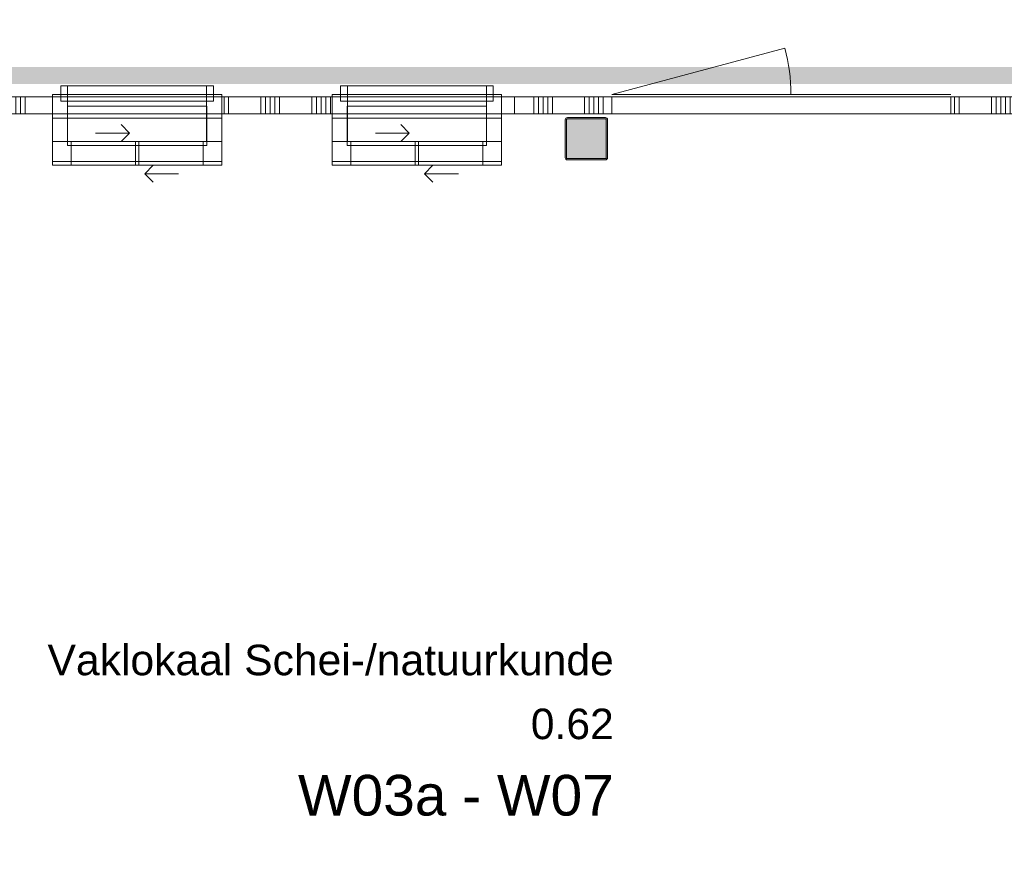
# Model space of a CAD drawing. Header units: millimetres. Extents: x -850 to 154668, y -80411 to 71019.
# Tile 195 of 236: x 66267 to 72076, y 4375 to 9405. Entities that reach past the tile are written whole.
import ezdxf
from ezdxf.enums import TextEntityAlignment as Align

# ---------------------------------------------------------------- set-up
doc = ezdxf.new("R2010")
doc.units = ezdxf.units.MM
doc.header["$MEASUREMENT"] = 0
for name, color, linetype in [('22 NC Binnenwanden', 7, 'Continuous'), ('New_0', 7, 'Continuous'), ('New_22 NC Binnenwanden', 7, 'Continuous'), ('New_22 NC Binnenwanden Deuren', 7, 'Continuous'), ('New_22 NC Binnenwanden Doorsnede-arcering', 7, 'Continuous'), ('New_22 NC Binnenwanden Ramen', 7, 'Continuous'), ('New_72 Vaste Inrichting', 7, 'Continuous'), ('New_Info Wandafwerking aanduiding', 7, 'Continuous'), ('New_Info Wandafwerking aanduiding Doorsnede-arcering', 7, 'Continuous'), ('New_Z Ruimtefuncties', 7, 'Continuous'), ('New_Z Ruimtefuncties Zone omranding', 7, 'Continuous'), ('New_Z Ruimtefuncties Zone tekst', 7, 'Continuous'), ('S-COLS-____-OTLN.RVT S', 7, 'Continuous'), ('S-COLS-____-OTLN.RVT S 2D arcering', 7, 'Continuous')]:
    doc.layers.add(name, color=color, linetype=linetype)
doc.styles.add('GENERATED_STYLE_1', font='arial.ttf')
doc.styles.add('GENERATED_STYLE_2', font='arial.ttf')

# ---------------------------------------------------------------- blocks, each defined once
blk = doc.blocks.new('Slab_24_1', base_point=(66549, 8664))
at = {"layer": 'New_72 Vaste Inrichting', "color": 7, "linetype": 'Continuous', "lineweight": 0, "flags": 128}
blk.add_lwpolyline([(66549, 8664), (67371, 8664), (67371, 8896), (66549, 8896)], close=True, dxfattribs=at)
blk = doc.blocks.new('Slab_25_1', base_point=(66549, 8664))
at = {"layer": 'New_72 Vaste Inrichting', "color": 7, "linetype": 'Continuous', "lineweight": 0, "flags": 128}
blk.add_lwpolyline([(66549, 8664), (67371, 8664), (67371, 8896), (66549, 8896)], close=True, dxfattribs=at)
blk = doc.blocks.new('Slab_26_1', base_point=(66550, 8686))
at = {"layer": 'New_22 NC Binnenwanden', "color": 7, "linetype": 'Continuous', "lineweight": 0, "flags": 128}
blk.add_lwpolyline([(66550, 8686), (67370, 8686), (67370, 8825), (66550, 8825)], close=True, dxfattribs=at)
blk = doc.blocks.new('Slab_27_1', base_point=(68199.3, 8664))
at = {"layer": 'New_72 Vaste Inrichting', "color": 7, "linetype": 'Continuous', "lineweight": 0, "flags": 128}
blk.add_lwpolyline([(68199.3, 8664), (69021.3, 8664), (69021.3, 8896), (68199.3, 8896)], close=True, dxfattribs=at)
blk = doc.blocks.new('Slab_28_1', base_point=(68199.3, 8664))
at = {"layer": 'New_72 Vaste Inrichting', "color": 7, "linetype": 'Continuous', "lineweight": 0, "flags": 128}
blk.add_lwpolyline([(68199.3, 8664), (69021.3, 8664), (69021.3, 8896), (68199.3, 8896)], close=True, dxfattribs=at)
blk = doc.blocks.new('Slab_29_1', base_point=(68200.3, 8686))
at = {"layer": 'New_22 NC Binnenwanden', "color": 7, "linetype": 'Continuous', "lineweight": 0, "flags": 128}
blk.add_lwpolyline([(68200.3, 8686), (69020.3, 8686), (69020.3, 8825), (68200.3, 8825)], close=True, dxfattribs=at)
blk = doc.blocks.new('Slab_30_1', base_point=(68200.3, 8686))
at = {"layer": 'New_22 NC Binnenwanden', "color": 7, "linetype": 'Continuous', "lineweight": 0, "flags": 128}
blk.add_lwpolyline([(68200.3, 8686), (69020.3, 8686), (69020.3, 8825), (68200.3, 8825)], close=True, dxfattribs=at)
blk = doc.blocks.new('Slab_31_1', base_point=(66550, 8686))
at = {"layer": 'New_22 NC Binnenwanden', "color": 7, "linetype": 'Continuous', "lineweight": 0, "flags": 128}
blk.add_lwpolyline([(66550, 8686), (67370, 8686), (67370, 8825), (66550, 8825)], close=True, dxfattribs=at)
blk = doc.blocks.new('Slab_32_1', base_point=(66549, 8664))
at = {"layer": 'New_72 Vaste Inrichting', "color": 7, "linetype": 'Continuous', "lineweight": 0, "flags": 128}
blk.add_lwpolyline([(66549, 8664), (67371, 8664), (67371, 8896), (66549, 8896)], close=True, dxfattribs=at)
blk = doc.blocks.new('Slab_33_1', base_point=(68199.3, 8664))
at = {"layer": 'New_72 Vaste Inrichting', "color": 7, "linetype": 'Continuous', "lineweight": 0, "flags": 128}
blk.add_lwpolyline([(68199.3, 8664), (69021.3, 8664), (69021.3, 8896), (68199.3, 8896)], close=True, dxfattribs=at)
blk = doc.blocks.new('*X1789')
at = {"layer": 'New_22 NC Binnenwanden Doorsnede-arcering', "color": 254, "linetype": 'Continuous', "lineweight": 0, "true_color": 0xe9ebeb}
for p, q in [((66190.3, 8916), (66190.3, 8950)), ((66217.7, 8916), (66217.7, 8950)), ((66245.1, 8916), (66245.1, 8950)), ((66272.6, 8916), (66272.6, 8950)), ((66300, 8916), (66300, 8950)), ((66190.3, 8850), (66190.3, 8916)), ((66217.7, 8850), (66217.7, 8916)), ((66245.1, 8850), (66245.1, 8916)), ((66272.6, 8850), (66272.6, 8916)), ((66300, 8850), (66300, 8916))]:
    blk.add_line(p, q, dxfattribs=at)
blk = doc.blocks.new('*X1790')
at = {"layer": 'New_22 NC Binnenwanden Doorsnede-arcering', "color": 254, "linetype": 'Continuous', "lineweight": 0, "true_color": 0xe9ebeb}
for p, q in [((67472.6, 8916), (67472.6, 8950)), ((67500, 8916), (67500, 8950)), ((67690.3, 8916), (67690.3, 8950)), ((67717.7, 8916), (67717.7, 8950)), ((67745.1, 8916), (67745.1, 8950)), ((67772.6, 8916), (67772.6, 8950)), ((67800, 8916), (67800, 8950)), ((67990.3, 8916), (67990.3, 8950)), ((68017.7, 8916), (68017.7, 8950)), ((68045.1, 8916), (68045.1, 8950)), ((68072.6, 8916), (68072.6, 8950)), ((68100, 8916), (68100, 8950)), ((67472.6, 8850), (67472.6, 8916)), ((67500, 8850), (67500, 8916)), ((67690.3, 8850), (67690.3, 8916)), ((67717.7, 8850), (67717.7, 8916)), ((67745.1, 8850), (67745.1, 8916)), ((67772.6, 8850), (67772.6, 8916)), ((67800, 8850), (67800, 8916)), ((67990.3, 8850), (67990.3, 8916)), ((68017.7, 8850), (68017.7, 8916)), ((68045.1, 8850), (68045.1, 8916)), ((68072.6, 8850), (68072.6, 8916)), ((68100, 8850), (68100, 8916))]:
    blk.add_line(p, q, dxfattribs=at)
blk = doc.blocks.new('R1 22_11')
at = {"layer": 'New_22 NC Binnenwanden Ramen', "color": 1, "linetype": 'Continuous', "lineweight": 0}
for p, q in [((-500, 0), (-410, 0)), ((-410, 0), (-410, -139)), ((-410, 0), (410, 0)), ((410, -139), (410, 0)), ((410, 0), (500, 0)), ((-410, -139), (-500, -139)), ((410, -139), (-410, -139)), ((500, -139), (410, -139))]:
    blk.add_line(p, q, dxfattribs=at)
at = {"layer": 'New_22 NC Binnenwanden Ramen', "color": 9, "linetype": 'Continuous', "lineweight": 0}
for p, q in [((-500, -14), (500, -14)), ((-500, -114), (500, -114))]:
    blk.add_line(p, q, dxfattribs=at)
at = {"layer": 'New_22 NC Binnenwanden Ramen', "color": 7, "linetype": 'Continuous', "lineweight": 0}
for p, q in [((-500, -114), (-500, -14)), ((-500, -114), (-500, -14)), ((500, -114), (500, -14)), ((500, -114), (500, -14))]:
    blk.add_line(p, q, dxfattribs=at)
blk = doc.blocks.new('Wall_382_1', base_point=(69185.5, 8950))
at = {"layer": 'New_22 NC Binnenwanden', "color": 8, "linetype": 'Continuous', "lineweight": 0, "true_color": 0x778488}
for p, q in [((66460, 8850), (66460, 8950)), ((67460, 8850), (67460, 8950)), ((68110.3, 8850), (68110.3, 8950)), ((69110.3, 8850), (69110.3, 8950))]:
    blk.add_line(p, q, dxfattribs=at)
at = {"layer": 'New_22 NC Binnenwanden', "color": 8, "linetype": 'Continuous', "lineweight": 0, "true_color": 0x778488, "flags": 128}
for points in [[(66460, 8950), (66035.5, 8950)], [(66035.5, 8950), (66035.5, 8850)], [(68110.3, 8950), (67460, 8950)], [(69185.5, 8950), (69110.3, 8950)], [(69185.5, 8950), (69185.5, 8850)], [(66035.5, 8850), (66460, 8850)], [(67460, 8850), (68110.3, 8850)], [(69110.3, 8850), (69185.5, 8850)]]:
    blk.add_lwpolyline(points, dxfattribs=at)
at = {"layer": 'New_22 NC Binnenwanden', "color": 8, "lineweight": 0, "true_color": 0x778488}
for name in ['*X1789', '*X1790']:
    blk.add_blockref(name, (0, 0), dxfattribs=at)
at = {"layer": 'New_22 NC Binnenwanden Ramen', "color": 1, "linetype": 'Continuous', "lineweight": 0, "zscale": 1000}
for p in [(66960, 8964), (68610.3, 8964)]:
    blk.add_blockref('R1 22_11', p, dxfattribs=at)
blk = doc.blocks.new('RSH2 22')
at = {"layer": 'New_22 NC Binnenwanden Ramen', "color": 1, "linetype": 'Continuous', "lineweight": 0}
for p, q in [((45, 50.5), (95, 100.5)), ((-500, 0), (-390, 0)), ((-390, 0), (-10, 0)), ((-390, 0), (-390, -139)), ((-10, -139), (-10, 0)), ((-10, 0), (10, 0)), ((-10, 0), (10, 0)), ((10, 0), (390, 0)), ((10, 0), (10, -139)), ((245, 50.5), (45, 50.5)), ((45, 50.5), (95, 0.5)), ((390, -139), (390, 0)), ((390, 0), (500, 0)), ((-500, -139), (-500, -117)), ((-500, -139), (-500, -117)), ((-390, -139), (-500, -139)), ((-10, -139), (-390, -139)), ((-45, -189.5), (-95, -139.5)), ((10, -139), (-10, -139)), ((10, -139), (-10, -139)), ((390, -139), (10, -139)), ((500, -139), (390, -139)), ((500, -139), (500, -117)), ((500, -139), (500, -117)), ((-245, -189.5), (-45, -189.5)), ((-45, -189.5), (-95, -239.5))]:
    blk.add_line(p, q, dxfattribs=at)
at = {"layer": 'New_22 NC Binnenwanden Ramen', "color": 9, "linetype": 'Continuous', "lineweight": 0}
for p, q in [((-500, -117), (500, -117)), ((-500, -139), (500, -139))]:
    blk.add_line(p, q, dxfattribs=at)
blk = doc.blocks.new('Wall_383_1', base_point=(66460, 8547))
at = {"layer": 'New_22 NC Binnenwanden', "color": 8, "linetype": 'Continuous', "lineweight": 0, "true_color": 0x778488}
for p, q in [((66460, 8547), (66460, 8569)), ((67460, 8547), (67460, 8569))]:
    blk.add_line(p, q, dxfattribs=at)
at = {"layer": 'New_22 NC Binnenwanden Ramen', "color": 1, "linetype": 'Continuous', "lineweight": 0, "xscale": -1, "zscale": 1000}
blk.add_blockref('RSH2 22', (66960, 8686), dxfattribs=at)
blk = doc.blocks.new('Wall_384_1', base_point=(68110.3, 8547))
at = {"layer": 'New_22 NC Binnenwanden', "color": 8, "linetype": 'Continuous', "lineweight": 0, "true_color": 0x778488}
for p, q in [((68110.3, 8547), (68110.3, 8569)), ((69110.3, 8547), (69110.3, 8569))]:
    blk.add_line(p, q, dxfattribs=at)
at = {"layer": 'New_22 NC Binnenwanden Ramen', "color": 1, "linetype": 'Continuous', "lineweight": 0, "xscale": -1, "zscale": 1000}
blk.add_blockref('RSH2 22', (68610.3, 8686), dxfattribs=at)
blk = doc.blocks.new('Wall_409_1', base_point=(66460, 8686))
at = {"layer": '22 NC Binnenwanden', "color": 8, "linetype": 'Continuous', "lineweight": 0, "true_color": 0x778488, "flags": 128}
for points in [[(66550, 8825), (66460, 8825)], [(66460, 8825), (66460, 8686)], [(66550, 8686), (66550, 8825)], [(66460, 8686), (66550, 8686)]]:
    blk.add_lwpolyline(points, dxfattribs=at)
blk = doc.blocks.new('Wall_410_1', base_point=(67460, 8825))
at = {"layer": '22 NC Binnenwanden', "color": 8, "linetype": 'Continuous', "lineweight": 0, "true_color": 0x778488, "flags": 128}
for points in [[(67370, 8825), (67370, 8686)], [(67460, 8825), (67370, 8825)], [(67460, 8686), (67460, 8825)], [(67370, 8686), (67460, 8686)]]:
    blk.add_lwpolyline(points, dxfattribs=at)
blk = doc.blocks.new('Wall_415_1', base_point=(68110.3, 8686))
at = {"layer": '22 NC Binnenwanden', "color": 8, "linetype": 'Continuous', "lineweight": 0, "true_color": 0x778488, "flags": 128}
for points in [[(68200.3, 8825), (68110.3, 8825)], [(68110.3, 8825), (68110.3, 8686)], [(68200.3, 8686), (68200.3, 8825)], [(68110.3, 8686), (68200.3, 8686)]]:
    blk.add_lwpolyline(points, dxfattribs=at)
blk = doc.blocks.new('Wall_416_1', base_point=(69110.3, 8825))
at = {"layer": '22 NC Binnenwanden', "color": 8, "linetype": 'Continuous', "lineweight": 0, "true_color": 0x778488, "flags": 128}
for points in [[(69020.3, 8825), (69020.3, 8686)], [(69110.3, 8825), (69020.3, 8825)], [(69110.3, 8686), (69110.3, 8825)], [(69020.3, 8686), (69110.3, 8686)]]:
    blk.add_lwpolyline(points, dxfattribs=at)
blk = doc.blocks.new('Column 100[100]_1', base_point=(0.5, 3))
at = {"layer": 'S-COLS-____-OTLN.RVT S 2D arcering', "linetype": 'Continuous', "lineweight": 0, "true_color": 0x778488}
h = blk.add_hatch(color=8, dxfattribs=at)
h.paths.add_polyline_path([(69485.5, 8591), (69486.5, 8586), (69489.3, 8581.8), (69493.5, 8578.9), (69498.5, 8578), (69722.5, 8578), (69727.5, 8578.9), (69731.7, 8581.8), (69734.5, 8586), (69735.5, 8591), (69735.5, 8815), (69734.5, 8819.9), (69731.7, 8824.1), (69727.5, 8827), (69722.5, 8828), (69498.5, 8828), (69493.5, 8827), (69489.3, 8824.1), (69486.5, 8819.9), (69485.5, 8815)])
h.paths.add_polyline_path([(69722.5, 8586), (69498.5, 8586), (69496.6, 8586.3), (69495, 8587.4), (69493.9, 8589), (69493.5, 8591), (69493.5, 8815), (69493.9, 8816.9), (69495, 8818.5), (69496.6, 8819.6), (69498.5, 8820), (69722.5, 8820), (69724.4, 8819.6), (69726.1, 8818.5), (69727.1, 8816.9), (69727.5, 8815), (69727.5, 8591), (69727.1, 8589), (69726.1, 8587.4), (69724.4, 8586.3)], flags=0)
blk.add_hatch(color=8, dxfattribs=at).paths.add_polyline_path([(69722.5, 8820), (69498.5, 8820), (69496.6, 8819.6), (69495, 8818.5), (69493.9, 8816.9), (69493.5, 8815), (69493.5, 8591), (69493.9, 8589), (69495, 8587.4), (69496.6, 8586.3), (69498.5, 8586), (69722.5, 8586), (69724.4, 8586.3), (69726.1, 8587.4), (69727.1, 8589), (69727.5, 8591), (69727.5, 8815), (69727.1, 8816.9), (69726.1, 8818.5), (69724.4, 8819.6)])
at = {"layer": 'S-COLS-____-OTLN.RVT S', "color": 1, "linetype": 'Continuous', "lineweight": 0}
for p, q in [((69486.5, 8819.9), (69485.5, 8815)), ((69485.5, 8815), (69485.5, 8591)), ((69489.3, 8824.1), (69486.5, 8819.9)), ((69493.5, 8827), (69489.3, 8824.1)), ((69498.5, 8828), (69493.5, 8827)), ((69493.5, 8815), (69493.9, 8816.9)), ((69493.5, 8591), (69493.5, 8815)), ((69493.9, 8816.9), (69495, 8818.5)), ((69495, 8818.5), (69496.6, 8819.6)), ((69496.6, 8819.6), (69498.5, 8820)), ((69722.5, 8828), (69498.5, 8828)), ((69498.5, 8820), (69722.5, 8820)), ((69727.5, 8827), (69722.5, 8828)), ((69722.5, 8820), (69724.4, 8819.6)), ((69724.4, 8819.6), (69726.1, 8818.5)), ((69726.1, 8818.5), (69727.1, 8816.9)), ((69727.1, 8816.9), (69727.5, 8815)), ((69731.7, 8824.1), (69727.5, 8827)), ((69727.5, 8815), (69727.5, 8591)), ((69734.5, 8819.9), (69731.7, 8824.1)), ((69735.5, 8815), (69734.5, 8819.9)), ((69735.5, 8591), (69735.5, 8815)), ((69485.5, 8591), (69486.5, 8586)), ((69486.5, 8586), (69489.3, 8581.8)), ((69489.3, 8581.8), (69493.5, 8578.9)), ((69493.9, 8589), (69493.5, 8591)), ((69493.5, 8578.9), (69498.5, 8578)), ((69495, 8587.4), (69493.9, 8589)), ((69496.6, 8586.3), (69495, 8587.4)), ((69498.5, 8586), (69496.6, 8586.3)), ((69722.5, 8586), (69498.5, 8586)), ((69498.5, 8578), (69722.5, 8578)), ((69724.4, 8586.3), (69722.5, 8586)), ((69722.5, 8578), (69727.5, 8578.9)), ((69726.1, 8587.4), (69724.4, 8586.3)), ((69727.1, 8589), (69726.1, 8587.4)), ((69727.5, 8591), (69727.1, 8589)), ((69727.5, 8578.9), (69731.7, 8581.8)), ((69731.7, 8581.8), (69734.5, 8586)), ((69734.5, 8586), (69735.5, 8591))]:
    blk.add_line(p, q, dxfattribs=at)
blk = doc.blocks.new('*X2819')
at = {"layer": 'New_22 NC Binnenwanden Doorsnede-arcering', "color": 254, "linetype": 'Continuous', "lineweight": 0, "true_color": 0xe9ebeb}
for p, q in [((69300, 8950), (69300, 8916)), ((69327.4, 8950), (69327.4, 8916)), ((69354.9, 8950), (69354.9, 8916)), ((69382.3, 8950), (69382.3, 8916)), ((69409.7, 8950), (69409.7, 8916)), ((69600, 8950), (69600, 8916)), ((69627.4, 8950), (69627.4, 8916)), ((69654.9, 8950), (69654.9, 8916)), ((69682.3, 8950), (69682.3, 8916)), ((69709.7, 8950), (69709.7, 8916)), ((69300, 8916), (69300, 8850)), ((69327.4, 8916), (69327.4, 8850)), ((69354.9, 8916), (69354.9, 8850)), ((69382.3, 8916), (69382.3, 8850)), ((69409.7, 8916), (69409.7, 8850)), ((69600, 8916), (69600, 8850)), ((69627.4, 8916), (69627.4, 8850)), ((69654.9, 8916), (69654.9, 8850)), ((69682.3, 8916), (69682.3, 8850)), ((69709.7, 8916), (69709.7, 8850))]:
    blk.add_line(p, q, dxfattribs=at)
blk = doc.blocks.new('*X2820')
at = {"layer": 'New_22 NC Binnenwanden Doorsnede-arcering', "color": 254, "linetype": 'Continuous', "lineweight": 0, "true_color": 0xe9ebeb}
for p, q in [((71782.3, 8950), (71782.3, 8916)), ((71809.7, 8950), (71809.7, 8916)), ((72000, 8950), (72000, 8916)), ((72027.4, 8950), (72027.4, 8916)), ((72054.9, 8950), (72054.9, 8916)), ((72082.3, 8950), (72082.3, 8916)), ((72109.7, 8950), (72109.7, 8916)), ((72300, 8950), (72300, 8916)), ((72327.4, 8950), (72327.4, 8916)), ((72354.9, 8950), (72354.9, 8916)), ((72382.3, 8950), (72382.3, 8916)), ((72409.7, 8950), (72409.7, 8916)), ((71782.3, 8916), (71782.3, 8850)), ((71809.7, 8916), (71809.7, 8850)), ((72000, 8916), (72000, 8850)), ((72027.4, 8916), (72027.4, 8850)), ((72054.9, 8916), (72054.9, 8850)), ((72082.3, 8916), (72082.3, 8850)), ((72109.7, 8916), (72109.7, 8850)), ((72300, 8916), (72300, 8850)), ((72327.4, 8916), (72327.4, 8850)), ((72354.9, 8916), (72354.9, 8850)), ((72382.3, 8916), (72382.3, 8850)), ((72409.7, 8916), (72409.7, 8850))]:
    blk.add_line(p, q, dxfattribs=at)
blk = doc.blocks.new('D1 zl1-b 22_2')
at = {"layer": 'New_22 NC Binnenwanden Deuren', "color": 1, "linetype": 'Continuous', "lineweight": 0}
for p, q in [((1000, 0), (-21, 273.6)), ((-1000, 0), (-57, 0)), ((1000, 0), (-57, 0))]:
    blk.add_line(p, q, dxfattribs=at)
at = {"layer": 'New_22 NC Binnenwanden Deuren', "color": 7, "linetype": 'Continuous', "lineweight": 0}
for p, q in [((-1000, -114), (-1000, -14)), ((-1000, -114), (-1000, -14)), ((1000, -114), (1000, -14)), ((1000, -114), (1000, -14))]:
    blk.add_line(p, q, dxfattribs=at)
at = {"layer": 'New_22 NC Binnenwanden Deuren', "color": 1, "linetype": 'Continuous', "lineweight": 0}
blk.add_arc((1000, 0), 1057, 165, 180, dxfattribs=at)
blk = doc.blocks.new('Wall_590_1', base_point=(69185.5, 8850))
at = {"layer": 'New_22 NC Binnenwanden', "color": 8, "linetype": 'Continuous', "lineweight": 0, "true_color": 0x778488}
for p, q in [((69760, 8850), (69760, 8950)), ((71760, 8850), (71760, 8950))]:
    blk.add_line(p, q, dxfattribs=at)
at = {"layer": 'New_22 NC Binnenwanden', "color": 8, "linetype": 'Continuous', "lineweight": 0, "true_color": 0x778488, "flags": 128}
for points in [[(69760, 8950), (69185.5, 8950)], [(69185.5, 8850), (69185.5, 8950)], [(72410, 8950), (71760, 8950)], [(69185.5, 8850), (69760, 8850)], [(71760, 8850), (72410, 8850)]]:
    blk.add_lwpolyline(points, dxfattribs=at)
at = {"layer": 'New_22 NC Binnenwanden', "color": 8, "lineweight": 0, "true_color": 0x778488}
for name in ['*X2819', '*X2820']:
    blk.add_blockref(name, (0, 0), dxfattribs=at)
at = {"layer": 'New_22 NC Binnenwanden Deuren', "color": 1, "linetype": 'Continuous', "lineweight": 0, "xscale": -1, "zscale": 1000}
blk.add_blockref('D1 zl1-b 22_2', (70760, 8964), dxfattribs=at)
blk = doc.blocks.new('Vaklokaal Schei-_natuurkunde_0.62_99_1', base_point=(68145.9, 5193.2))
at = {"layer": 'New_Z Ruimtefuncties Zone tekst', "color": 2, "lineweight": 0}
for tag, height, style, p in [('DUMMY_938', 180, 'GENERATED_STYLE_1', (69771.9, 5758.9)), ('ROOM_NAME', 180, 'GENERATED_STYLE_1', (69771.9, 5717.7)), ('DUMMY_939', 180, 'GENERATED_STYLE_1', (69771.9, 5381.7)), ('ROOM_NUMBER', 180, 'GENERATED_STYLE_1', (69771.9, 5340.6)), ('stWallCovering', 240, 'GENERATED_STYLE_2', (69771.9, 4949.7))]:
    blk.add_attdef(tag, text='', height=height, dxfattribs=dict(at, style=style)).set_placement(p, align=Align.TOP_RIGHT)
at = {"layer": 'New_Z Ruimtefuncties Zone tekst', "color": 2, "lineweight": 0, "style": 'GENERATED_STYLE_2'}
blk.add_attdef('DUMMY_940', text='', height=240, dxfattribs=at).set_placement((66520, 5004.6), align=Align.TOP_LEFT)
blk = doc.blocks.new('Slab_64_1', base_point=(66510, 8924.9))
at = {"layer": 'New_22 NC Binnenwanden', "color": 7, "linetype": 'Continuous', "lineweight": 0, "flags": 128}
blk.add_lwpolyline([(66510, 8924.9), (67410, 8924.9), (67410, 9015), (66510, 9015)], close=True, dxfattribs=at)
blk = doc.blocks.new('Slab_65_1', base_point=(66510, 8924.9))
at = {"layer": 'New_22 NC Binnenwanden', "color": 7, "linetype": 'Continuous', "lineweight": 0, "flags": 128}
blk.add_lwpolyline([(66510, 8924.9), (67410, 8924.9), (67410, 9014.8), (66510, 9014.8)], close=True, dxfattribs=at)
blk = doc.blocks.new('Slab_66_1', base_point=(67370, 8924.9))
at = {"layer": 'New_22 NC Binnenwanden', "color": 7, "linetype": 'Continuous', "lineweight": 0, "flags": 128}
blk.add_lwpolyline([(67370, 8924.9), (67410, 8924.9), (67410, 9015), (67370, 9015)], close=True, dxfattribs=at)
blk = doc.blocks.new('Slab_67_1', base_point=(66510, 8924.9))
at = {"layer": 'New_22 NC Binnenwanden', "color": 7, "linetype": 'Continuous', "lineweight": 0, "flags": 128}
blk.add_lwpolyline([(66510, 8924.9), (66550, 8924.9), (66550, 9014.8), (66510, 9014.8)], close=True, dxfattribs=at)
blk = doc.blocks.new('Slab_68_1', base_point=(68160.3, 8924.9))
at = {"layer": 'New_22 NC Binnenwanden', "color": 7, "linetype": 'Continuous', "lineweight": 0, "flags": 128}
blk.add_lwpolyline([(68160.3, 8924.9), (69060.3, 8924.9), (69060.3, 9015), (68160.3, 9015)], close=True, dxfattribs=at)
blk = doc.blocks.new('Slab_69_1', base_point=(68160.3, 8924.9))
at = {"layer": 'New_22 NC Binnenwanden', "color": 7, "linetype": 'Continuous', "lineweight": 0, "flags": 128}
blk.add_lwpolyline([(68160.3, 8924.9), (69060.3, 8924.9), (69060.3, 9015), (68160.3, 9015)], close=True, dxfattribs=at)
blk = doc.blocks.new('Slab_70_1', base_point=(69020.3, 8924.9))
at = {"layer": 'New_22 NC Binnenwanden', "color": 7, "linetype": 'Continuous', "lineweight": 0, "flags": 128}
blk.add_lwpolyline([(69020.3, 8924.9), (69060.3, 8924.9), (69060.3, 9015), (69020.3, 9015)], close=True, dxfattribs=at)
blk = doc.blocks.new('Slab_71_1', base_point=(68160.3, 8924.9))
at = {"layer": 'New_22 NC Binnenwanden', "color": 7, "linetype": 'Continuous', "lineweight": 0, "flags": 128}
blk.add_lwpolyline([(68160.3, 8924.9), (68200.3, 8924.9), (68200.3, 9015), (68160.3, 9015)], close=True, dxfattribs=at)
blk = doc.blocks.new('Wall_719_1', base_point=(44365.9, 9025.9))
at = {"layer": 'New_Info Wandafwerking aanduiding Doorsnede-arcering', "linetype": 'Continuous', "lineweight": 0}
blk.add_hatch(color=1, dxfattribs=at).paths.add_polyline_path([(87837.1, 9125.9), (44365.9, 9125.9), (44365.9, 9025.9), (87837.1, 9025.9)])

msp = doc.modelspace()

# ---------------------------------------------------------------- linework, layer by layer
at = {"layer": 'New_0', "color": 1, "linetype": 'Continuous', "lineweight": 0}
for points in [[(66460, 8550), (66460, 8964), (66482.8, 8964)], [(67460, 8550), (67460, 8964), (67437.2, 8964)], [(68110.3, 8550), (68110.3, 8964), (68133.2, 8964)], [(69110.3, 8550), (69110.3, 8964), (69087.5, 8964)]]:
    msp.add_lwpolyline(points, dxfattribs=at)
at = {"layer": 'New_Z Ruimtefuncties Zone omranding', "color": 41, "linetype": 'Continuous', "lineweight": 0, "true_color": 0xffeeaa, "flags": 128}
msp.add_lwpolyline([(44410, 8950), (66960, 8950), (77060, 8950), (77060, 10850.6), (74268, 10850.6), (74268, 9950), (60820.8, 9950)], dxfattribs=at)
at = {"layer": 'New_Z Ruimtefuncties Zone omranding', "color": 211, "linetype": 'Continuous', "lineweight": 0, "true_color": 0xffaaff, "flags": 128}
msp.add_lwpolyline([(64135, 0), (65485, 0), (69485, 0), (73485, 0), (73760, 0), (73760, 2000.4), (73760, 8575), (73760, 8850), (69735, 8850), (65735, 8850), (64760, 8850), (64135, 8850), (64135, 8550)], close=True, dxfattribs=at)

# ---------------------------------------------------------------- block references
at = {"layer": '22 NC Binnenwanden', "color": 8, "lineweight": 0, "true_color": 0x778488}
for name, p in [('Wall_409_1', (66460, 8686)), ('Wall_410_1', (67460, 8825)), ('Wall_415_1', (68110.3, 8686)), ('Wall_416_1', (69110.3, 8825))]:
    msp.add_blockref(name, p, dxfattribs=at)
at = {"layer": 'New_22 NC Binnenwanden', "color": 8, "lineweight": 0, "true_color": 0x778488}
for name, p in [('Wall_590_1', (69185.5, 8850)), ('Wall_382_1', (69185.5, 8950)), ('Wall_383_1', (66460, 8547)), ('Wall_384_1', (68110.3, 8547))]:
    msp.add_blockref(name, p, dxfattribs=at)
at = {"layer": 'New_22 NC Binnenwanden', "color": 7, "linetype": 'Continuous', "lineweight": 0}
for name, p in [('Slab_64_1', (66510, 8924.9)), ('Slab_65_1', (66510, 8924.9)), ('Slab_67_1', (66510, 8924.9)), ('Slab_66_1', (67370, 8924.9)), ('Slab_68_1', (68160.3, 8924.9)), ('Slab_69_1', (68160.3, 8924.9)), ('Slab_71_1', (68160.3, 8924.9)), ('Slab_70_1', (69020.3, 8924.9)), ('Slab_26_1', (66550, 8686)), ('Slab_31_1', (66550, 8686)), ('Slab_29_1', (68200.3, 8686)), ('Slab_30_1', (68200.3, 8686))]:
    msp.add_blockref(name, p, dxfattribs=at)
at = {"layer": 'New_72 Vaste Inrichting', "color": 7, "linetype": 'Continuous', "lineweight": 0}
for name, p in [('Slab_24_1', (66549, 8664)), ('Slab_25_1', (66549, 8664)), ('Slab_32_1', (66549, 8664)), ('Slab_27_1', (68199.3, 8664)), ('Slab_28_1', (68199.3, 8664)), ('Slab_33_1', (68199.3, 8664))]:
    msp.add_blockref(name, p, dxfattribs=at)
at = {"layer": 'New_Info Wandafwerking aanduiding', "color": 1, "lineweight": 0}
msp.add_blockref('Wall_719_1', (44365.9, 9025.9), dxfattribs=at)
at = {"layer": 'New_Z Ruimtefuncties', "color": 2, "linetype": 'Continuous', "lineweight": 0}
msp.add_blockref('Vaklokaal Schei-_natuurkunde_0.62_99_1', (68145.9, 5193.2), dxfattribs=at).add_auto_attribs({'ROOM_NAME': 'Vaklokaal Schei-/natuurkunde', 'ROOM_NUMBER': '0.62', 'stWallCovering': 'W03a - W07'})
at = {"layer": 'S-COLS-____-OTLN.RVT S', "color": 1, "linetype": 'Continuous', "lineweight": 0}
msp.add_blockref('Column 100[100]_1', (0.5, 3), dxfattribs=at)

doc.saveas('drawing.dxf')
